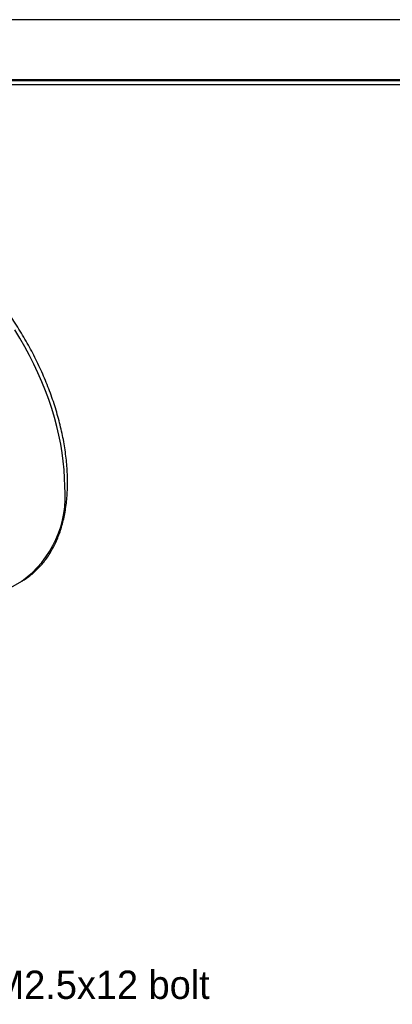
# Model space of a CAD drawing. Header units: millimetres. Extents: x 0 to 146, y 0 to 103.
# Tile 7 of 9: x 39 to 59, y 51 to 103. Entities that reach past the tile are written whole.
import ezdxf
from ezdxf.enums import TextEntityAlignment as Align

# ---------------------------------------------------------------- set-up
doc = ezdxf.new("R2010")
doc.units = ezdxf.units.MM
doc.layers.add('L1', color=7, linetype='CONTINUOUS')
doc.layers.add('OUTLINE', color=7, linetype='CONTINUOUS')

# ---------------------------------------------------------------- blocks, each defined once
blk = doc.blocks.new('표제란')
at = {"layer": 'L1', "color": 0}
blk.add_line((297, 210), (0, 210), dxfattribs=at)
at = {"layer": 'L1', "const_width": 0.25}
blk.add_lwpolyline([(290.5, 6.5), (290.5, 203.5), (10, 203.5), (10, 6.5)], close=True, dxfattribs=at)
at = {"layer": 'L1'}
blk.add_lwpolyline([(290, 7), (290, 203), (10.5, 203), (10.5, 7)], close=True, dxfattribs=at)
for tag, p in [('필렛', (179.25, 10.9)), ('모따기', (179.25, 8.3))]:
    blk.add_attdef(tag, text='', height=1.15, dxfattribs=at).set_placement(p, align=Align.MIDDLE_LEFT)
at = {"layer": 'OUTLINE', "ltscale": 0.5}
for tag, p, height in [('TITLE', (237.17, 24.41), 2.5), ('도번', (251.18, 15.64), 2.5), ('SCALE', (253.78, 9.55), 1.2), ('DATE', (277.02, 9.51), 1.2)]:
    blk.add_attdef(tag, p, '', height=height, dxfattribs=at)

msp = doc.modelspace()

# ---------------------------------------------------------------- linework, layer by layer
at = {"layer": 'OUTLINE'}
for p in [(36.7153, 72.2979), (39.1802, 73.7209)]:
    msp.add_line(p, (39.1901, 73.7266), dxfattribs=at)
at = {"layer": 'OUTLINE', "flags": 128}
msp.add_lwpolyline([(41.4688, 78.7629), (41.4601, 79.1921), (41.4341, 79.6303), (41.3908, 80.0766), (41.3303, 80.5301), (41.2528, 80.9895), (41.1584, 81.4541), (41.0473, 81.9226), (40.9198, 82.3942), (40.7762, 82.8676), (40.6168, 83.3419), (40.4419, 83.816), (40.252, 84.2888), (40.0474, 84.7594), (39.8287, 85.2265), (39.5962, 85.6893), (39.3506, 86.1466), (39.0923, 86.5975), (38.822, 87.0409)], dxfattribs=at)
at = {"layer": 'OUTLINE'}
msp.add_arc((35.9579, 78.2226), 5.5373, 305.71266, 5.59952, dxfattribs=at)
for points, knots in [([(41.6152, 78.967), (41.6147, 79.0395), (41.6134, 79.2491), (41.5989, 79.6018), (41.5665, 80.0268), (41.5179, 80.4581), (41.4537, 80.8947), (41.3739, 81.3357), (41.2788, 81.7803), (41.1686, 82.2277), (41.0435, 82.6769), (40.9038, 83.1271), (40.7499, 83.5774), (40.582, 84.027), (40.4005, 84.475), (40.2058, 84.9205), (39.9982, 85.3627), (39.7783, 85.8007), (39.5463, 86.2336), (39.3028, 86.6607), (39.0483, 87.081), (38.7832, 87.4938), (38.5081, 87.8983), (38.2234, 88.2936), (37.9298, 88.679), (37.6278, 89.0538), (37.3179, 89.4171), (37.0007, 89.7683), (36.6769, 90.1067), (36.347, 90.4316), (36.0116, 90.7422), (35.6714, 91.0381), (35.327, 91.3186), (34.979, 91.5831), (34.628, 91.831), (34.2748, 92.0618), (33.9198, 92.2749), (33.5639, 92.4699), (33.2077, 92.6463), (32.8519, 92.8037), (32.4972, 92.9415), (32.1443, 93.0595), (31.7941, 93.1573), (31.4473, 93.2346), (31.1048, 93.2912), (30.7673, 93.3268), (30.4358, 93.3416), (30.111, 93.3353), (29.7937, 93.3082), (29.4847, 93.2605), (29.1848, 93.1922), (28.8944, 93.104), (28.6146, 92.9953), (28.3783, 92.886), (28.24, 92.8053), (28.1873, 92.7745)], [0, 0, 0, 0, 0.01021403, 0.02952347, 0.04882639, 0.06812234, 0.08740992, 0.10668836, 0.12595736, 0.14521701, 0.16446769, 0.18370997, 0.20294457, 0.22217232, 0.24139412, 0.26061095, 0.27982379, 0.29903366, 0.31824159, 0.33744863, 0.35665584, 0.37586399, 0.39507406, 0.41428712, 0.43350423, 0.45272644, 0.47195479, 0.49119028, 0.51043391, 0.52968659, 0.54894914, 0.56822228, 0.58750654, 0.60680219, 0.62610918, 0.64542703, 0.66475467, 0.68409028, 0.7034311, 0.72277223, 0.74210733, 0.76142904, 0.78072828, 0.79999433, 0.81921506, 0.83837755, 0.85746893, 0.87647757, 0.89539448, 0.91421469, 0.93293839, 0.95157167, 0.97012658, 0.98862062, 1, 1, 1, 1]), ([(39.178, 73.7228), (39.2243, 73.7488), (39.3568, 73.8233), (39.5632, 73.9669), (39.7973, 74.1517), (40.0186, 74.3554), (40.2272, 74.5765), (40.4227, 74.8152), (40.6047, 75.0708), (40.7729, 75.3431), (40.9267, 75.6316), (41.0659, 75.9358), (41.19, 76.2551), (41.2988, 76.5887), (41.3919, 76.9359), (41.4692, 77.296), (41.5305, 77.6682), (41.5756, 78.0515), (41.6044, 78.4452), (41.6144, 78.7523), (41.6151, 78.9278), (41.6152, 78.967)], [0, 0, 0, 0, 0.0294089, 0.0841505, 0.1389061, 0.1937489, 0.2487452, 0.3039493, 0.3594007, 0.4151217, 0.4711183, 0.527381, 0.5838883, 0.6406102, 0.6975119, 0.7545573, 0.8117119, 0.8689442, 0.9262273, 0.9835388, 1, 1, 1, 1])]:
    msp.add_open_spline(points, degree=3, knots=knots, dxfattribs=at)

# ---------------------------------------------------------------- block references
at = {"layer": 'OUTLINE', "xscale": 0.49268736, "yscale": 0.49268736, "zscale": 0.49268736}
msp.add_blockref('표제란', (0, 0), dxfattribs=at)

# ---------------------------------------------------------------- texts
at = {"layer": 'OUTLINE', "color": 3, "insert": (35.8683, 51.5843), "char_height": 1.5, "attachment_point": 7}
msp.add_mtext('\\A1;4-M2.5x12 bolt', dxfattribs=at)

doc.saveas('drawing.dxf')
